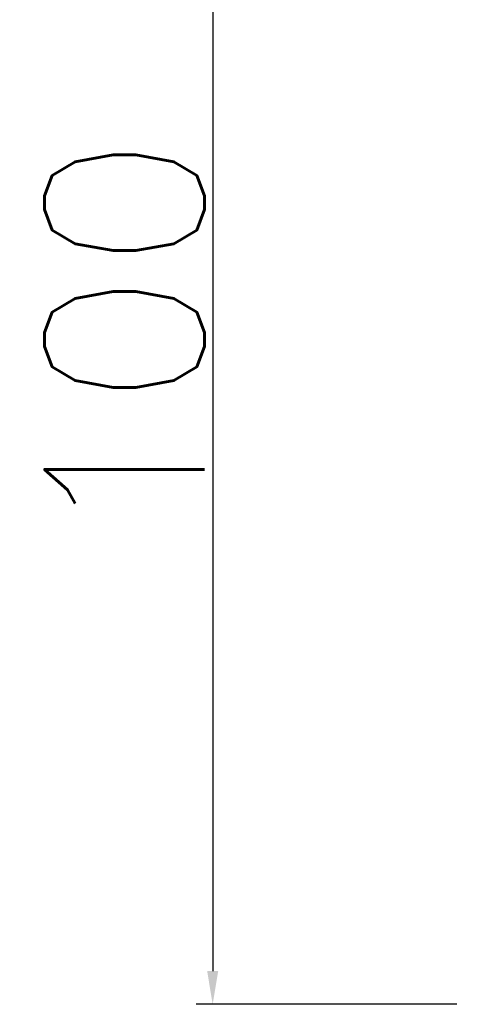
# Model space of a CAD drawing. Header units: centimetres. Extents: x 8850 to 34176, y 15581 to 20389.
# Tile 4 of 12: x 9804 to 9838, y 19999 to 20073. Entities that reach past the tile are written whole.
import ezdxf

# ---------------------------------------------------------------- set-up
doc = ezdxf.new("R2010")
doc.units = ezdxf.units.CM
doc.header["$LTSCALE"] = 0.2
doc.layers.add('_ET_URZĄDZENIA', color=7, linetype='Continuous')
doc.styles.add('SIMPLEX', font='simplex.shx', dxfattribs={"height": 12})
doc.dimstyles.new('ISO-25', dxfattribs={"dimtxt": 12, "dimasz": 2.5, "dimexe": 1.25, "dimexo": 0.625, "dimtad": 1, "dimdec": 0, "dimtxsty": 'SIMPLEX', "dimcen": 2.5, "dimadec": 0, "dimazin": 0, "dimtfac": 1, "dimtdec": 0, "dimtmove": 0, "dimatfit": 3, "dimfxl": 1, "dimarcsym": 0})

# ---------------------------------------------------------------- blocks, each defined once
blk = doc.blocks.new('*D34')
at = {"layer": '_ET_URZĄDZENIA', "color": 0, "lineweight": -2, "transparency": 16777216}
for p, q in [((9837.103, 20099.051), (9817.499, 20099.051)), ((9818.749, 20096.551), (9818.749, 20001.551)), ((9837.103, 19999.051), (9817.499, 19999.051))]:
    blk.add_line(p, q, dxfattribs=at)
at = {"layer": '_ET_URZĄDZENIA', "color": 0, "transparency": 16777216}
for points in [[(9818.333, 20096.551), (9819.166, 20096.551), (9818.749, 20099.051)], [(9818.333, 20001.551), (9819.166, 20001.551), (9818.749, 19999.051)]]:
    blk.add_solid(points, dxfattribs=at)
at = {"layer": '_ET_URZĄDZENIA', "color": 0, "transparency": 16777216, "insert": (9812.124, 20049.051), "char_height": 12, "attachment_point": 5, "rotation": 90, "style": 'SIMPLEX'}
blk.add_mtext('100', dxfattribs=at)

msp = doc.modelspace()

# ---------------------------------------------------------------- dimensions: what is measured, and where the dimension line sits
at = {"layer": '_ET_URZĄDZENIA'}
dim = msp.add_linear_dim(base=(9818.749, 19999.051), p1=(9837.728, 20099.051), p2=(9837.728, 19999.051), angle=90, dimstyle='ISO-25', dxfattribs=at)
dim.commit()
dim.dimension.update_dxf_attribs({"geometry": '*D34', "text_midpoint": (9812.124, 20049.051)})

doc.saveas('drawing.dxf')
